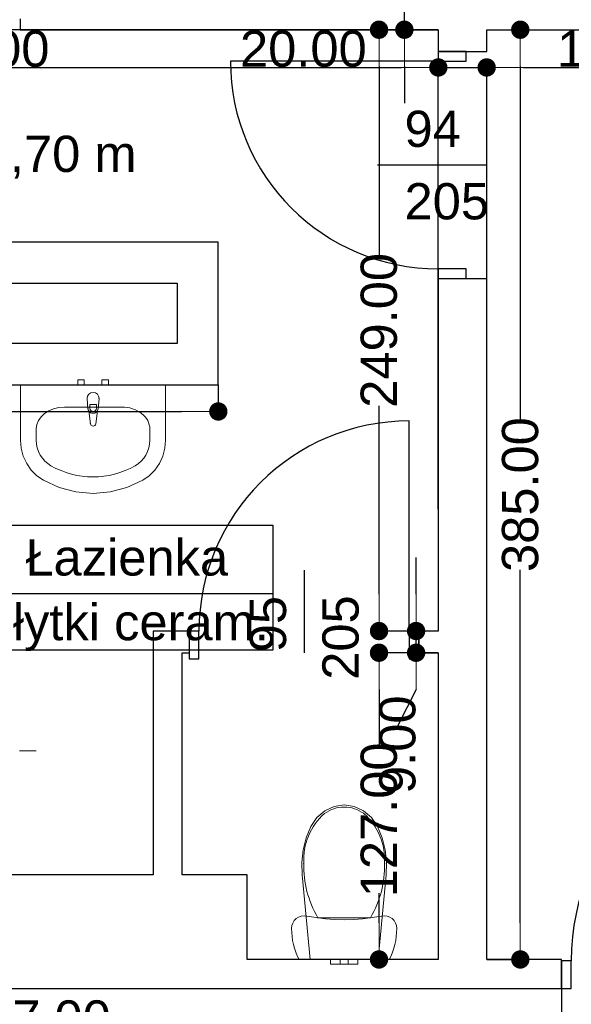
# Model space of a CAD drawing. Header units: millimetres. Extents: x -175445 to -20415, y -559200 to 231527.
# Tile 114 of 256: x -96839 to -94558, y -177456 to -173379. Entities that reach past the tile are written whole.
import ezdxf
from ezdxf.enums import TextEntityAlignment as Align

# ---------------------------------------------------------------- set-up
doc = ezdxf.new("R2010")
doc.units = ezdxf.units.MM
doc.header["$MEASUREMENT"] = 0
for name, color, linetype in [('Drzwi', 7, 'Continuous'), ('Linia', 7, 'Continuous'), ('Obiekt', 7, 'Continuous'), ('Strefa', 9, 'Continuous'), ('Słup', 7, 'Continuous'), ('Tekst', 7, 'Continuous'), ('Wymiary', 9, 'Continuous'), ('Ściana', 7, 'Continuous')]:
    doc.layers.add(name, color=color, linetype=linetype)
doc.styles.add('Arial', font='txt')
doc.styles.add('Times new roman', font='txt')
doc.dimstyles.new('GENERATED_STYLE__1', dxfattribs={"dimtxt": 150, "dimasz": 152, "dimexe": 0.18, "dimexo": 0, "dimgap": 0.09, "dimtad": 1, "dimtih": 1, "dimtoh": 1, "dimlfac": 0.1, "dimzin": 0, "dimdsep": 46, "dimtxsty": 'Arial', "dimblk": 'ARROWHEAD_11', "dimblk1": 'ARROWHEAD_11', "dimblk2": 'ARROWHEAD_11', "dimcen": 0.09, "dimclrd": 256, "dimclre": 256, "dimclrt": 256, "dimazin": 0, "dimtfac": 1, "dimtdec": 4, "dimtmove": 0, "dimatfit": 3, "dimfxl": 1, "dimtolj": 1, "dimtzin": 0, "dimarcsym": 0})
doc.dimstyles.new('GENERATED_STYLE__2', dxfattribs={"dimtxt": 150, "dimasz": 152, "dimexe": 0.18, "dimexo": 0, "dimgap": 0.09, "dimtad": 1, "dimlfac": 0.1, "dimzin": 0, "dimdsep": 46, "dimtxsty": 'Arial', "dimblk": 'ARROWHEAD_11', "dimblk1": 'ARROWHEAD_11', "dimblk2": 'ARROWHEAD_11', "dimcen": 0.09, "dimclrd": 256, "dimclre": 256, "dimclrt": 256, "dimazin": 0, "dimtfac": 1, "dimtdec": 4, "dimtmove": 0, "dimatfit": 3, "dimfxl": 1, "dimtolj": 1, "dimtzin": 0, "dimarcsym": 0})
doc.dimstyles.new('GENERATED_STYLE__3', dxfattribs={"dimtxt": 150, "dimasz": 152, "dimexe": 0.18, "dimexo": 0, "dimgap": 0.09, "dimtad": 1, "dimlfac": 0.1, "dimzin": 0, "dimdsep": 46, "dimtxsty": 'Arial', "dimblk": 'ARROWHEAD_11', "dimblk1": 'ARROWHEAD_11', "dimblk2": 'ARROWHEAD_11', "dimcen": 0.09, "dimclrd": 114, "dimclre": 114, "dimclrt": 114, "dimazin": 0, "dimtfac": 1, "dimtdec": 4, "dimtmove": 2, "dimatfit": 3, "dimfxl": 1, "dimtolj": 1, "dimtzin": 0, "dimarcsym": 0})

# ---------------------------------------------------------------- blocks, each defined once
blk = doc.blocks.new('Łazienka_4_49_49', base_point=(-97000.8, 19615.4))
at = {"layer": 'Strefa'}
for p, q in [((-97734.9, 19898.2), (-95792.7, 19898.2)), ((-97734.9, 19379.6), (-97734.9, 19898.2)), ((-97000.8, 19898.2), (-97000.8, 19379.6)), ((-95792.7, 19898.2), (-95792.7, 19379.6)), ((-97698.2, 19872.3), (-97037.5, 19872.3)), ((-97698.2, 19646), (-97698.2, 19872.3)), ((-97037.5, 19872.3), (-97037.5, 19646)), ((-97734.9, 19615.4), (-95792.7, 19615.4)), ((-97037.5, 19646), (-97698.2, 19646)), ((-95792.7, 19379.6), (-97734.9, 19379.6))]:
    blk.add_line(p, q, dxfattribs=at)
at = {"layer": 'Strefa', "style": 'Arial'}
for tag, height, p in [('ROOM_NUMBER', 180, (-97367.8, 19770.2)), ('ROOM_NAME', 150, (-96396.7, 19764.2)), ('ROOM_CALC_AREA', 150, (-97367.8, 19503.3)), ('floor_f', 150, (-96396.7, 19496.3))]:
    blk.add_attdef(tag, text='', height=height, dxfattribs=at).set_placement(p, align=Align.MIDDLE_CENTER)
blk = doc.blocks.new('ARROWHEAD_11')
at = {"color": 0, "linetype": 'Continuous', "lineweight": 0}
blk.add_line((0, 0), (-1, 0), dxfattribs=at)
at = {"color": 0, "linetype": 'Continuous', "lineweight": 0, "const_width": 0.25, "flags": 128}
blk.add_lwpolyline([(-0.125, 0, 1), (0.125, 0, 1)], format="xyb", close=True, dxfattribs=at)
blk = doc.blocks.new('*D1448')
at = {"layer": 'Defpoints', "color": 0}
for p in [(-98968, -177390.6), (-94598, -177390.6), (-94598, -177592.8)]:
    blk.add_point(p, dxfattribs=at)
at = {"layer": 'Wymiary', "lineweight": -2}
for p, q in [((-98968, -177390.6), (-98968, -177593)), ((-94598, -177390.6), (-94598, -177593)), ((-98816, -177592.8), (-94750, -177592.8))]:
    blk.add_line(p, q, dxfattribs=at)
at = {"layer": 'Wymiary', "lineweight": -2, "xscale": 152, "yscale": 152, "zscale": 152, "rotation": 180}
blk.add_blockref('ARROWHEAD_11', (-98968, -177592.8), dxfattribs=at)
at = {"layer": 'Wymiary', "lineweight": -2, "xscale": 152, "yscale": 152, "zscale": 152}
blk.add_blockref('ARROWHEAD_11', (-94598, -177592.8), dxfattribs=at)
at = {"layer": 'Wymiary', "lineweight": 13, "insert": (-96783, -177516), "char_height": 150, "attachment_point": 5, "style": 'Arial'}
blk.add_mtext('\\A1;437.00', dxfattribs=at)
blk = doc.blocks.new('*D1449')
at = {"layer": 'Defpoints', "color": 0}
for p in [(-94598, -177390.6), (-93558, -177390.6), (-93558, -177592.8)]:
    blk.add_point(p, dxfattribs=at)
at = {"layer": 'Wymiary', "lineweight": -2}
for p, q in [((-94598, -177390.6), (-94598, -177593)), ((-93558, -177390.6), (-93558, -177593)), ((-94446, -177592.8), (-93710, -177592.8))]:
    blk.add_line(p, q, dxfattribs=at)
at = {"layer": 'Wymiary', "lineweight": -2, "xscale": 152, "yscale": 152, "zscale": 152, "rotation": 180}
blk.add_blockref('ARROWHEAD_11', (-94598, -177592.8), dxfattribs=at)
at = {"layer": 'Wymiary', "lineweight": -2, "xscale": 152, "yscale": 152, "zscale": 152}
blk.add_blockref('ARROWHEAD_11', (-93558, -177592.8), dxfattribs=at)
at = {"layer": 'Wymiary', "lineweight": 13, "insert": (-94078, -177516.1), "char_height": 150, "attachment_point": 5, "style": 'Arial'}
blk.add_mtext('\\A1;104.00', dxfattribs=at)
blk = doc.blocks.new('*D1455')
at = {"layer": 'Defpoints', "color": 0}
for p in [(-98738, -173420.6), (-95108, -173576.9), (-95108, -175405.6)]:
    blk.add_point(p, dxfattribs=at)
at = {"layer": 'Wymiary', "lineweight": -2}
for p, q in [((-98738, -173420.6), (-98738, -173577.1)), ((-98586, -173576.9), (-95260, -173576.9)), ((-95108, -175405.6), (-95108, -173576.7))]:
    blk.add_line(p, q, dxfattribs=at)
at = {"layer": 'Wymiary', "lineweight": -2, "xscale": 152, "yscale": 152, "zscale": 152, "rotation": 180}
blk.add_blockref('ARROWHEAD_11', (-98738, -173576.9), dxfattribs=at)
at = {"layer": 'Wymiary', "lineweight": -2, "xscale": 152, "yscale": 152, "zscale": 152}
blk.add_blockref('ARROWHEAD_11', (-95108, -173576.9), dxfattribs=at)
at = {"layer": 'Wymiary', "lineweight": 13, "insert": (-97036.8, -173500.2), "char_height": 150, "attachment_point": 5, "style": 'Arial'}
blk.add_mtext('\\A1;363.00', dxfattribs=at)
blk = doc.blocks.new('*D1456')
at = {"layer": 'Defpoints', "color": 0}
for p in [(-94908, -173576.9), (-95108, -175405.6), (-94908, -175405.6)]:
    blk.add_point(p, dxfattribs=at)
at = {"layer": 'Wymiary', "lineweight": -2}
for p, q in [((-95920.3, -173576.9), (-95412, -173576.9)), ((-95412, -173576.9), (-95260, -173576.9)), ((-95108, -175405.6), (-95108, -173576.7)), ((-95108, -173576.9), (-94908, -173576.9)), ((-94908, -175405.6), (-94908, -173576.7)), ((-94756, -173576.9), (-94604, -173576.9))]:
    blk.add_line(p, q, dxfattribs=at)
at = {"layer": 'Wymiary', "lineweight": -2, "xscale": 152, "yscale": 152, "zscale": 152}
blk.add_blockref('ARROWHEAD_11', (-95108, -173576.9), dxfattribs=at)
at = {"layer": 'Wymiary', "lineweight": -2, "xscale": 152, "yscale": 152, "zscale": 152, "rotation": 180}
blk.add_blockref('ARROWHEAD_11', (-94908, -173576.9), dxfattribs=at)
at = {"layer": 'Wymiary', "lineweight": 13, "insert": (-95666.2, -173500.2), "char_height": 150, "attachment_point": 5, "style": 'Arial'}
blk.add_mtext('\\A1;20.00', dxfattribs=at)
blk = doc.blocks.new('*D1457')
at = {"layer": 'Defpoints', "color": 0}
for p in [(-93458, -173420.6), (-93458, -173576.9), (-94908, -175405.6)]:
    blk.add_point(p, dxfattribs=at)
at = {"layer": 'Wymiary', "lineweight": -2}
for p, q in [((-93458, -173420.6), (-93458, -173577.1)), ((-94908, -175405.6), (-94908, -173576.7)), ((-94756, -173576.9), (-93610, -173576.9))]:
    blk.add_line(p, q, dxfattribs=at)
at = {"layer": 'Wymiary', "lineweight": -2, "xscale": 152, "yscale": 152, "zscale": 152, "rotation": 180}
blk.add_blockref('ARROWHEAD_11', (-94908, -173576.9), dxfattribs=at)
at = {"layer": 'Wymiary', "lineweight": -2, "xscale": 152, "yscale": 152, "zscale": 152}
blk.add_blockref('ARROWHEAD_11', (-93458, -173576.9), dxfattribs=at)
at = {"layer": 'Wymiary', "lineweight": 13, "insert": (-94296.8, -173500.2), "char_height": 150, "attachment_point": 5, "style": 'Arial'}
blk.add_mtext('\\A1;145.00', dxfattribs=at)
blk = doc.blocks.new('*D1467')
at = {"layer": 'Defpoints', "color": 0}
for p in [(-98738, -174890.6), (-96018, -174890.6), (-96018, -175001.5)]:
    blk.add_point(p, dxfattribs=at)
at = {"layer": 'Wymiary', "lineweight": -2}
for p, q in [((-98738, -174890.6), (-98738, -175001.7)), ((-96018, -174890.6), (-96018, -175001.7)), ((-98586, -175001.5), (-96170, -175001.5))]:
    blk.add_line(p, q, dxfattribs=at)
at = {"layer": 'Wymiary', "lineweight": -2, "xscale": 152, "yscale": 152, "zscale": 152, "rotation": 180}
blk.add_blockref('ARROWHEAD_11', (-98738, -175001.5), dxfattribs=at)
at = {"layer": 'Wymiary', "lineweight": -2, "xscale": 152, "yscale": 152, "zscale": 152}
blk.add_blockref('ARROWHEAD_11', (-96018, -175001.5), dxfattribs=at)
at = {"layer": 'Wymiary', "lineweight": 13, "insert": (-97378, -174924.8), "char_height": 150, "attachment_point": 5, "style": 'Arial'}
blk.add_mtext('\\A1;272.00', dxfattribs=at)
blk = doc.blocks.new('*D1469')
at = {"layer": 'Defpoints', "color": 0}
for p in [(-98408, -176120.6), (-98285.4, -176120.6), (-96288, -176920.6)]:
    blk.add_point(p, dxfattribs=at)
at = {"layer": 'Wymiary', "lineweight": -2}
for p, q in [((-98408, -176120.6), (-98285.3, -176120.6)), ((-98285.4, -176768.6), (-98285.4, -176272.6)), ((-98285.4, -176920.6), (-98362.1, -177072.6)), ((-96288, -176920.6), (-98285.6, -176920.6))]:
    blk.add_line(p, q, dxfattribs=at)
at = {"layer": 'Wymiary', "lineweight": -2, "xscale": 152, "yscale": 152, "zscale": 152}
for p, rotation in [((-98285.4, -176120.6), 90), ((-98285.4, -176920.6), 270)]:
    blk.add_blockref('ARROWHEAD_11', p, dxfattribs=dict(at, rotation=rotation))
at = {"layer": 'Wymiary', "lineweight": 13, "insert": (-98362.1, -177149.3), "char_height": 150, "attachment_point": 5, "rotation": 90, "style": 'Arial'}
blk.add_mtext('\\A1;80.00', dxfattribs=at)
blk = doc.blocks.new('*D1472')
at = {"layer": 'Defpoints', "color": 0}
for p in [(-98438.8, -174300.6), (-96018, -174300.6), (-98738, -174890.6)]:
    blk.add_point(p, dxfattribs=at)
at = {"layer": 'Wymiary', "lineweight": -2}
for p, q in [((-98438.8, -174148.6), (-98438.8, -173996.6)), ((-96018, -174300.6), (-98439, -174300.6)), ((-98438.8, -174300.6), (-98438.8, -174342.7)), ((-98438.8, -174890.6), (-98438.8, -174848.6)), ((-98738, -174890.6), (-98438.6, -174890.6)), ((-98438.8, -175042.6), (-98438.8, -175194.6))]:
    blk.add_line(p, q, dxfattribs=at)
at = {"layer": 'Wymiary', "lineweight": -2, "xscale": 152, "yscale": 152, "zscale": 152}
for p, rotation in [((-98438.8, -174300.6), 270), ((-98438.8, -174890.6), 90)]:
    blk.add_blockref('ARROWHEAD_11', p, dxfattribs=dict(at, rotation=rotation))
at = {"layer": 'Wymiary', "lineweight": 13, "insert": (-98438.8, -174595.6), "char_height": 150, "attachment_point": 5, "rotation": 90, "style": 'Arial'}
blk.add_mtext('\\A1;59.00', dxfattribs=at)
blk = doc.blocks.new('*D1473')
at = {"layer": 'Defpoints', "color": 0}
for p in [(-98438.8, -173420.6), (-95108, -173420.6), (-96018, -174300.6)]:
    blk.add_point(p, dxfattribs=at)
at = {"layer": 'Wymiary', "lineweight": -2}
for p, q in [((-95108, -173420.6), (-98439, -173420.6)), ((-98438.8, -173572.6), (-98438.8, -173607.6)), ((-98438.8, -174148.6), (-98438.8, -174113.7)), ((-96018, -174300.6), (-98439, -174300.6))]:
    blk.add_line(p, q, dxfattribs=at)
at = {"layer": 'Wymiary', "lineweight": -2, "xscale": 152, "yscale": 152, "zscale": 152}
for p, rotation in [((-98438.8, -173420.6), 90), ((-98438.8, -174300.6), 270)]:
    blk.add_blockref('ARROWHEAD_11', p, dxfattribs=dict(at, rotation=rotation))
at = {"layer": 'Wymiary', "lineweight": 13, "insert": (-98438.8, -173860.6), "char_height": 150, "attachment_point": 5, "rotation": 90, "style": 'Arial'}
blk.add_mtext('\\A1;88.00', dxfattribs=at)
blk = doc.blocks.new('*D1474')
at = {"layer": 'Defpoints', "color": 0}
for p in [(-95353.3, -176000.6), (-95108, -176000.6), (-95108, -177270.6)]:
    blk.add_point(p, dxfattribs=at)
at = {"layer": 'Wymiary', "lineweight": -2}
for p, q in [((-95108, -176000.6), (-95353.5, -176000.6)), ((-95353.3, -176152.6), (-95353.3, -176388.4)), ((-95353.3, -177118.6), (-95353.3, -176996.7)), ((-95108, -177270.6), (-95353.5, -177270.6))]:
    blk.add_line(p, q, dxfattribs=at)
at = {"layer": 'Wymiary', "lineweight": -2, "xscale": 152, "yscale": 152, "zscale": 152}
for p, rotation in [((-95353.3, -176000.6), 90), ((-95353.3, -177270.6), 270)]:
    blk.add_blockref('ARROWHEAD_11', p, dxfattribs=dict(at, rotation=rotation))
at = {"layer": 'Wymiary', "lineweight": 13, "insert": (-95353.3, -176692.6), "char_height": 150, "attachment_point": 5, "rotation": 90, "style": 'Arial'}
blk.add_mtext('\\A1;127.00', dxfattribs=at)
blk = doc.blocks.new('*D1475')
at = {"layer": 'Defpoints', "color": 0}
for p in [(-95199.9, -175910.6), (-95108, -175910.6), (-95108, -176000.6)]:
    blk.add_point(p, dxfattribs=at)
at = {"layer": 'Wymiary', "lineweight": -2}
for p, q in [((-95199.9, -175758.6), (-95199.9, -175606.6)), ((-95108, -175910.6), (-95200.1, -175910.6)), ((-95199.9, -176000.6), (-95199.9, -175910.6)), ((-95108, -176000.6), (-95200.1, -176000.6)), ((-95199.9, -176152.6), (-95276.6, -176304.6))]:
    blk.add_line(p, q, dxfattribs=at)
at = {"layer": 'Wymiary', "lineweight": -2, "xscale": 152, "yscale": 152, "zscale": 152}
for p, rotation in [((-95199.9, -175910.6), 270), ((-95199.9, -176000.6), 90)]:
    blk.add_blockref('ARROWHEAD_11', p, dxfattribs=dict(at, rotation=rotation))
at = {"layer": 'Wymiary', "lineweight": 13, "insert": (-95276.6, -176381.3), "char_height": 150, "attachment_point": 5, "rotation": 90, "style": 'Arial'}
blk.add_mtext('\\A1;9.00', dxfattribs=at)
blk = doc.blocks.new('*D1476')
at = {"layer": 'Defpoints', "color": 0}
for p in [(-95513, -173420.6), (-95353.3, -173420.6), (-95108, -175910.6)]:
    blk.add_point(p, dxfattribs=at)
at = {"layer": 'Wymiary', "lineweight": -2}
for p, q in [((-95513, -173420.6), (-95353.1, -173420.6)), ((-95353.3, -173572.6), (-95353.3, -174353.2)), ((-95353.3, -175758.6), (-95353.3, -174978.1)), ((-95108, -175910.6), (-95353.5, -175910.6))]:
    blk.add_line(p, q, dxfattribs=at)
at = {"layer": 'Wymiary', "lineweight": -2, "xscale": 152, "yscale": 152, "zscale": 152}
for p, rotation in [((-95353.3, -173420.6), 90), ((-95353.3, -175910.6), 270)]:
    blk.add_blockref('ARROWHEAD_11', p, dxfattribs=dict(at, rotation=rotation))
at = {"layer": 'Wymiary', "lineweight": 13, "insert": (-95353.3, -174665.6), "char_height": 150, "attachment_point": 5, "rotation": 90, "style": 'Arial'}
blk.add_mtext('\\A1;249.00', dxfattribs=at)
blk = doc.blocks.new('*D1477')
at = {"layer": 'Defpoints', "color": 0}
for p in [(-95513, -173260.6), (-95248.3, -173260.6), (-95513, -173420.6)]:
    blk.add_point(p, dxfattribs=at)
at = {"layer": 'Wymiary', "color": 114, "lineweight": -2}
for p, q in [((-95248.3, -173108.6), (-95248.3, -172956.6)), ((-95513, -173260.6), (-95248.1, -173260.6)), ((-95248.3, -173420.6), (-95248.3, -173260.6)), ((-95513, -173420.6), (-95248.1, -173420.6)), ((-95248.3, -173572.6), (-95248.3, -173724.6))]:
    blk.add_line(p, q, dxfattribs=at)
at = {"layer": 'Wymiary', "color": 114, "lineweight": -2, "xscale": 152, "yscale": 152, "zscale": 152}
for p, rotation in [((-95248.3, -173260.6), 270), ((-95248.3, -173420.6), 90)]:
    blk.add_blockref('ARROWHEAD_11', p, dxfattribs=dict(at, rotation=rotation))
at = {"layer": 'Wymiary', "color": 114, "lineweight": 13, "insert": (-95353.3, -173087.2), "char_height": 150, "attachment_point": 5, "rotation": 90, "style": 'Arial'}
blk.add_mtext('\\A1;16.00', dxfattribs=at)
blk = doc.blocks.new('*D1479')
at = {"layer": 'Defpoints', "color": 0}
for p in [(-94908, -173420.6), (-94768.9, -173420.6), (-94908, -177270.6)]:
    blk.add_point(p, dxfattribs=at)
at = {"layer": 'Wymiary', "lineweight": -2}
for p, q in [((-94908, -173420.6), (-94768.7, -173420.6)), ((-94768.9, -173572.6), (-94768.9, -175034.5)), ((-94768.9, -177118.6), (-94768.9, -175656.8)), ((-94908, -177270.6), (-94768.7, -177270.6))]:
    blk.add_line(p, q, dxfattribs=at)
at = {"layer": 'Wymiary', "lineweight": -2, "xscale": 152, "yscale": 152, "zscale": 152}
for p, rotation in [((-94768.9, -173420.6), 90), ((-94768.9, -177270.6), 270)]:
    blk.add_blockref('ARROWHEAD_11', p, dxfattribs=dict(at, rotation=rotation))
at = {"layer": 'Wymiary', "lineweight": 13, "insert": (-94768.9, -175345.6), "char_height": 150, "attachment_point": 5, "rotation": 90, "style": 'Arial'}
blk.add_mtext('\\A1;385.00', dxfattribs=at)
blk = doc.blocks.new('*D1735')
at = {"layer": 'Defpoints', "color": 0}
for p in [(-67558, -174460.7), (-67558, -180112.2), (-140258, -180730.6)]:
    blk.add_point(p, dxfattribs=at)
at = {"layer": 'Wymiary', "lineweight": -2}
for p, q in [((-67558, -174460.7), (-67558, -180112.4)), ((-140258, -180730.6), (-140258, -180112)), ((-140106, -180112.2), (-67710, -180112.2))]:
    blk.add_line(p, q, dxfattribs=at)
at = {"layer": 'Wymiary', "lineweight": -2, "xscale": 152, "yscale": 152, "zscale": 152, "rotation": 180}
blk.add_blockref('ARROWHEAD_11', (-140258, -180112.2), dxfattribs=at)
at = {"layer": 'Wymiary', "lineweight": -2, "xscale": 152, "yscale": 152, "zscale": 152}
blk.add_blockref('ARROWHEAD_11', (-67558, -180112.2), dxfattribs=at)
at = {"layer": 'Wymiary', "lineweight": 13, "insert": (-103908, -180035.5), "char_height": 150, "attachment_point": 5, "style": 'Arial'}
blk.add_mtext('\\A1;7270.01', dxfattribs=at)

msp = doc.modelspace()

# ---------------------------------------------------------------- linework, layer by layer
at = {"layer": 'Drzwi', "color": 253}
for p, q in [((-95108.019, -173510.636), (-95108.019, -173550.636)), ((-94993.019, -173510.636), (-95108.019, -173510.636)), ((-95108.019, -173510.636), (-94993.019, -173510.636)), ((-94993.019, -173550.636), (-94993.019, -173510.636)), ((-95108.019, -173550.636), (-95968.019, -173550.636)), ((-95108.019, -173550.636), (-94993.019, -173550.636)), ((-94993.019, -174410.636), (-95108.019, -174410.636)), ((-95108.019, -174410.636), (-95108.019, -174450.636)), ((-94993.019, -174450.636), (-94993.019, -174410.636)), ((-95108.019, -174450.636), (-94993.019, -174450.636)), ((-95108.019, -174450.636), (-94993.019, -174450.636)), ((-95228.019, -175910.636), (-95228.019, -175040.636)), ((-96098.019, -175910.636), (-96138.019, -175910.636)), ((-96138.019, -175910.636), (-96138.019, -176025.636)), ((-96138.019, -175910.636), (-96138.019, -176000.636)), ((-96098.019, -176025.636), (-96098.019, -175910.636)), ((-95188.019, -175910.636), (-95228.019, -175910.636)), ((-95228.019, -175910.636), (-95228.019, -176025.636)), ((-95188.019, -176025.636), (-95188.019, -175910.636)), ((-95188.019, -175910.636), (-95188.019, -176000.636)), ((-96138.019, -176025.636), (-96098.019, -176025.636)), ((-95228.019, -176025.636), (-95188.019, -176025.636)), ((-94558.019, -177275.636), (-94598.019, -177275.636)), ((-94598.019, -177275.636), (-94598.019, -177390.636)), ((-94598.019, -177390.636), (-94598.019, -177275.636)), ((-94558.019, -177390.636), (-94558.019, -177275.636)), ((-94598.019, -177390.636), (-94558.019, -177390.636))]:
    msp.add_line(p, q, dxfattribs=at)
for centre, radius, start, end in [((-95108.019, -173550.636), 860, 180, 270), ((-95228.019, -175910.636), 870, 90, 180), ((-93598.019, -177275.636), 960, 90, 180)]:
    msp.add_arc(centre, radius, start, end, dxfattribs=at)
at = {"layer": 'Linia', "color": 253, "lineweight": 13}
msp.add_line((-96771.976, -176407.173), (-96840.89, -176407.173), dxfattribs=at)
at = {"layer": 'Obiekt', "color": 253}
for p, q in [((-95359.397, -173980.636), (-94908.019, -173980.636)), ((-95663.019, -175659.258), (-95663.019, -176000.636))]:
    msp.add_line(p, q, dxfattribs=at)
at = {"layer": 'Obiekt', "color": 253, "lineweight": 5}
for p, q in [((-96836.058, -174890.636), (-96236.058, -174890.636)), ((-96836.058, -175119.727), (-96836.058, -174890.636)), ((-96599.558, -174870.636), (-96572.558, -174870.636)), ((-96599.558, -174890.636), (-96599.558, -174870.636)), ((-96572.558, -174890.636), (-96599.558, -174890.636)), ((-96572.558, -174870.636), (-96572.558, -174890.636)), ((-96499.558, -174870.636), (-96472.558, -174870.636)), ((-96499.558, -174890.636), (-96499.558, -174870.636)), ((-96472.558, -174890.636), (-96499.558, -174890.636)), ((-96472.558, -174870.636), (-96472.558, -174890.636)), ((-96236.058, -174890.636), (-96236.058, -175119.727)), ((-96557.058, -174989.907), (-96561.058, -174947.954)), ((-96511.058, -174947.954), (-96515.058, -174989.907)), ((-96654.884, -174982.954), (-96417.231, -174982.954)), ((-96549.658, -174972.864), (-96549.658, -174987.735)), ((-96522.458, -174972.864), (-96549.658, -174972.864)), ((-96522.458, -174987.735), (-96522.458, -174972.864)), ((-96547.158, -175052.354), (-96553.787, -174999.42)), ((-96518.328, -174999.42), (-96524.958, -175052.354)), ((-96770.84, -175073.908), (-96770.84, -175119.727)), ((-96301.275, -175073.908), (-96301.275, -175119.727)), ((-96833.163, -175153.449), (-96836.058, -175119.727)), ((-96824.571, -175186.093), (-96833.163, -175153.449)), ((-96238.952, -175153.449), (-96247.544, -175186.093)), ((-96236.058, -175119.727), (-96238.952, -175153.449)), ((-96810.556, -175216.616), (-96824.571, -175186.093)), ((-96247.544, -175186.093), (-96261.559, -175216.616)), ((-96791.567, -175244.043), (-96810.556, -175216.616)), ((-96261.559, -175216.616), (-96280.548, -175244.043)), ((-96768.21, -175267.496), (-96791.567, -175244.043)), ((-96741.231, -175286.227), (-96768.21, -175267.496)), ((-96303.905, -175267.496), (-96330.884, -175286.227)), ((-96280.548, -175244.043), (-96303.905, -175267.496)), ((-96676.04, -175316.168), (-96741.231, -175286.227)), ((-96607.019, -175334.467), (-96676.04, -175316.168)), ((-96396.076, -175316.168), (-96465.096, -175334.467)), ((-96330.884, -175286.227), (-96396.076, -175316.168)), ((-96536.058, -175340.622), (-96607.019, -175334.467)), ((-96465.096, -175334.467), (-96536.058, -175340.622)), ((-95576.798, -176654.812), (-95609.841, -176683.33)), ((-95538.49, -176636.852), (-95576.798, -176654.812)), ((-95497.441, -176630.635), (-95538.49, -176636.852)), ((-95497.442, -176639.275), (-95497.441, -176639.275)), ((-95456.392, -176636.852), (-95497.441, -176630.635)), ((-95418.084, -176654.812), (-95456.392, -176636.852)), ((-95385.041, -176683.33), (-95418.084, -176654.812)), ((-95609.841, -176683.33), (-95635.439, -176720.526)), ((-95578.517, -176666.086), (-95578.518, -176666.086)), ((-95359.443, -176720.526), (-95385.041, -176683.33)), ((-95635.439, -176720.526), (-95654.459, -176767.464)), ((-95340.422, -176767.464), (-95359.443, -176720.526)), ((-95654.459, -176767.464), (-95666.865, -176817.21)), ((-95328.017, -176817.21), (-95340.422, -176767.464)), ((-95666.865, -176817.21), (-95672.352, -176868.556)), ((-95322.53, -176868.556), (-95328.017, -176817.21)), ((-95672.352, -176868.556), (-95670.789, -176920.253)), ((-95324.093, -176920.253), (-95322.53, -176868.556)), ((-95670.789, -176920.253), (-95638.416, -177270.636)), ((-95356.466, -177270.636), (-95324.093, -176920.253)), ((-95703.771, -177109.781), (-95709.873, -177119.654)), ((-95695.649, -177101.489), (-95703.771, -177109.781)), ((-95685.903, -177095.183), (-95695.649, -177101.489)), ((-95675.011, -177091.17), (-95685.903, -177095.183)), ((-95663.503, -177089.646), (-95675.011, -177091.17)), ((-95651.941, -177090.686), (-95663.503, -177089.646)), ((-95613.656, -177097.467), (-95651.941, -177090.686)), ((-95575.08, -177102.324), (-95613.656, -177097.467)), ((-95606.382, -177097.593), (-95497.441, -177097.593)), ((-95536.309, -177105.242), (-95575.08, -177102.324)), ((-95497.441, -177106.216), (-95536.309, -177105.242)), ((-95497.441, -177097.593), (-95388.5, -177097.593)), ((-95458.572, -177105.242), (-95497.441, -177106.216)), ((-95419.802, -177102.324), (-95458.572, -177105.242)), ((-95381.226, -177097.467), (-95419.802, -177102.324)), ((-95342.941, -177090.686), (-95381.226, -177097.467)), ((-95331.379, -177089.646), (-95342.941, -177090.686)), ((-95319.871, -177091.17), (-95331.379, -177089.646)), ((-95308.979, -177095.183), (-95319.871, -177091.17)), ((-95299.233, -177101.489), (-95308.979, -177095.183)), ((-95291.111, -177109.781), (-95299.233, -177101.489)), ((-95285.009, -177119.654), (-95291.111, -177109.781)), ((-95713.658, -177130.625), (-95714.941, -177142.159)), ((-95714.941, -177142.159), (-95714.452, -177158.815)), ((-95709.873, -177119.654), (-95713.658, -177130.625)), ((-95281.224, -177130.625), (-95285.009, -177119.654)), ((-95279.941, -177142.159), (-95281.224, -177130.625)), ((-95280.43, -177158.815), (-95279.941, -177142.159)), ((-95714.452, -177158.815), (-95712.987, -177175.413)), ((-95712.987, -177175.413), (-95710.551, -177191.896)), ((-95710.551, -177191.896), (-95707.152, -177208.209)), ((-95287.73, -177208.209), (-95284.331, -177191.896)), ((-95284.331, -177191.896), (-95281.895, -177175.413)), ((-95281.895, -177175.413), (-95280.43, -177158.815)), ((-95707.152, -177208.209), (-95702.801, -177224.294)), ((-95702.801, -177224.294), (-95697.515, -177240.096)), ((-95297.367, -177240.096), (-95292.081, -177224.294)), ((-95292.081, -177224.294), (-95287.73, -177208.209)), ((-95697.515, -177240.096), (-95691.31, -177255.561)), ((-95691.31, -177255.561), (-95684.209, -177270.636)), ((-95684.209, -177270.636), (-95310.673, -177270.636)), ((-95638.416, -177270.636), (-95356.466, -177270.636)), ((-95537.746, -177270.636), (-95554.441, -177270.636)), ((-95554.441, -177270.636), (-95554.441, -177290.636)), ((-95513.441, -177270.636), (-95537.746, -177270.636)), ((-95508.755, -177270.636), (-95513.441, -177270.636)), ((-95513.441, -177270.636), (-95513.441, -177290.636)), ((-95497.441, -177270.636), (-95508.755, -177270.636)), ((-95486.127, -177270.636), (-95497.441, -177270.636)), ((-95481.441, -177270.636), (-95486.127, -177270.636)), ((-95481.441, -177270.636), (-95481.441, -177290.636)), ((-95457.136, -177270.636), (-95481.441, -177270.636)), ((-95440.441, -177270.636), (-95457.136, -177270.636)), ((-95440.441, -177270.636), (-95440.441, -177290.636)), ((-95310.673, -177270.636), (-95303.572, -177255.561)), ((-95303.572, -177255.561), (-95297.367, -177240.096)), ((-95537.746, -177290.636), (-95554.441, -177290.636)), ((-95513.441, -177290.636), (-95537.746, -177290.636)), ((-95508.755, -177290.636), (-95513.441, -177290.636)), ((-95497.441, -177290.636), (-95508.755, -177290.636)), ((-95486.127, -177290.636), (-95497.441, -177290.636)), ((-95481.441, -177290.636), (-95486.127, -177290.636)), ((-95457.136, -177290.636), (-95481.441, -177290.636)), ((-95440.441, -177290.636), (-95457.136, -177290.636))]:
    msp.add_line(p, q, dxfattribs=at)
for centre, radius, start, end in [((-96536.058, -174947.954), 25, 0, 180), ((-96536.058, -174988.007), 21.086, 185.169607, 212.771025), ((-96536.058, -174987.735), 13.6, 180, 0), ((-96536.058, -174988.007), 21.086, 327.228975, 354.830393), ((-96536.058, -174988.007), 21.086, 212.771025, 327.228975), ((-96536.058, -175050.964), 11.187, 187.138925, 352.861075), ((-95496.629, -176777.878), 138.562, 90.335594, 126.222811), ((-95498.254, -176777.881), 138.565, 53.777196, 89.664414), ((-95407.98, -176858.332), 256.976, 131.575502, 183.195152), ((-95586.901, -176858.332), 256.976, 356.804848, 48.424498), ((-95239.346, -176882.699), 425.383, 178.646069, 210.348234), ((-95755.536, -176882.699), 425.383, 329.651766, 1.353931)]:
    msp.add_arc(centre, radius, start, end, dxfattribs=at)
for centre, major_axis, ratio, start_param, end_param in [((-96654.753, -175073.908), (116.066, 0), 0.78364566, 1.57079633, 3.14159265), ((-96417.362, -175073.908), (116.066, 0), 0.78364566, 0, 1.57079633), ((-96654.91, -175119.727), (0, 121.2), 0.95652174, 1.57079633, 2.64461782), ((-96417.205, -175119.727), (0, 121.2), 0.95652174, 3.63856748, 4.71238898), ((-96536.058, -174890.636), (0, 381.818), 0.95652174, 2.64461781, 3.63856749)]:
    msp.add_ellipse(centre, major_axis=major_axis, ratio=ratio, start_param=start_param, end_param=end_param, dxfattribs=at)
for p in [(-96511.058, -174947.954), (-96557.058, -174989.907), (-96518.328, -174999.42), (-96547.158, -175052.354), (-95416.364, -176666.086), (-95664.477, -176872.651), (-95330.405, -176872.651), (-95606.382, -177097.593)]:
    msp.add_point(p, dxfattribs=at)
at = {"layer": 'Słup', "color": 253}
for p, q in [((-96288.019, -176920.636), (-98738.019, -176920.636)), ((-95898.019, -176920.636), (-96168.019, -176920.636)), ((-95898.019, -177270.636), (-95898.019, -176920.636))]:
    msp.add_line(p, q, dxfattribs=at)
at = {"layer": 'Ściana', "color": 253}
for p, q in [((-96838.019, -173375.636), (-96838.019, -173420.636)), ((-95108.019, -173510.636), (-94993.019, -173510.636)), ((-94993.019, -173510.636), (-94908.019, -173510.636)), ((-95108.019, -174450.636), (-94993.019, -174450.636)), ((-94993.019, -174450.636), (-94908.019, -174450.636)), ((-96138.019, -175910.636), (-96138.019, -176000.636)), ((-95188.019, -175910.636), (-95188.019, -176000.636)), ((-94598.019, -177275.636), (-94598.019, -177270.636)), ((-94598.019, -177390.636), (-94598.019, -177275.636))]:
    msp.add_line(p, q, dxfattribs=at)
at = {"layer": 'Ściana', "color": 253, "flags": 128}
for points in [[(-96838.019, -173420.636), (-95108.019, -173420.636)], [(-95108.019, -173420.636), (-95108.019, -173510.636)], [(-94908.019, -173510.636), (-94908.019, -173420.636)], [(-94908.019, -173420.636), (-93458.019, -173420.636)], [(-96018.019, -174300.636), (-98738.019, -174300.636)], [(-96018.019, -174890.636), (-96018.019, -174300.636)], [(-95108.019, -174450.636), (-95108.019, -175910.636)], [(-94908.019, -177270.636), (-94908.019, -174450.636)], [(-98738.019, -174470.636), (-96188.019, -174470.636)], [(-96188.019, -174470.636), (-96188.019, -174720.636)], [(-96188.019, -174720.636), (-98738.019, -174720.636)], [(-98738.019, -174890.636), (-96018.019, -174890.636)], [(-96138.019, -175910.636), (-96288.019, -175910.636)], [(-96288.019, -175910.636), (-96288.019, -176920.636)], [(-95108.019, -175910.636), (-95188.019, -175910.636)], [(-96168.019, -176000.636), (-96138.019, -176000.636)], [(-96168.019, -176920.636), (-96168.019, -176000.636)], [(-95188.019, -176000.636), (-95108.019, -176000.636)], [(-95108.019, -176000.636), (-95108.019, -177270.636)], [(-95108.019, -177270.636), (-95898.019, -177270.636)], [(-94598.019, -177270.636), (-94908.019, -177270.636)], [(-98968.019, -177390.636), (-94598.019, -177390.636)]]:
    msp.add_lwpolyline(points, dxfattribs=at)

# ---------------------------------------------------------------- block references
at = {"layer": 'Strefa', "color": 253}
ref = msp.add_blockref('Łazienka_4_49_49', (-97000.827, -175754.598), dxfattribs=at)
ref.add_attrib('ROOM_NAME', 'Łazienka', dxfattribs={"color": 7, "height": 150, "style": 'Arial'}).set_placement((-96396.743, -175605.781), align=Align.MIDDLE_CENTER)
ref.add_attrib('ROOM_NUMBER', '4/49', dxfattribs={"color": 7, "height": 180, "style": 'Arial'}).set_placement((-97367.848, -175599.713), align=Align.MIDDLE_CENTER)
ref.add_attrib('ROOM_CALC_AREA', '9,8 m2', dxfattribs={"color": 7, "height": 150, "style": 'Arial'}).set_placement((-97367.848, -175866.653), align=Align.MIDDLE_CENTER)
ref.add_attrib('floor_f', 'płytki ceram.', dxfattribs={"color": 7, "height": 150, "style": 'Arial'}).set_placement((-96396.743, -175873.698), align=Align.MIDDLE_CENTER)

# ---------------------------------------------------------------- texts
at = {"layer": 'Obiekt', "color": 253, "char_height": 150, "attachment_point": 7, "style": 'Arial'}
for s, insert in [('\\A1;{\\fArial|b0|i0|c238|p38;94}', (-95247.845, -173908.104)), ('\\A1;{\\fArial|b0|i0|c238|p38;205}', (-95247.845, -174208.104))]:
    msp.add_mtext(s, dxfattribs=dict(at, insert=insert))
at = {"layer": 'Obiekt', "color": 253, "char_height": 150, "attachment_point": 7, "rotation": 90, "style": 'Arial'}
for s, insert in [('\\A1;{\\fArial|b0|i0|c238|p38;95}', (-95735.55, -175998.467)), ('\\A1;{\\fArial|b0|i0|c238|p38;205}', (-95435.55, -176112.296))]:
    msp.add_mtext(s, dxfattribs=dict(at, insert=insert))
at = {"layer": 'Tekst', "color": 253, "insert": (-97086.954, -173859.568), "char_height": 150, "attachment_point": 2, "style": 'Times new roman'}
msp.add_mtext('\\A1;{\\fArial|b0|i0|c0|p38;h pom = 2,70 m}', dxfattribs=at)

# ---------------------------------------------------------------- dimensions: what is measured, and where the dimension line sits
at = {"layer": 'Wymiary', "color": 8, "lineweight": 13}
for base, p1, p2, dimstyle, picture, middle in [((-95248.276, -173260.636), (-95513.019, -173420.636), (-95513.019, -173260.636), 'GENERATED_STYLE__3', '*D1477', (-95353.276, -173087.245)), ((-98438.787, -173420.636), (-96018.019, -174300.636), (-95108.019, -173420.636), 'GENERATED_STYLE__2', '*D1473', (-98438.787, -173860.636)), ((-95353.276, -173420.636), (-95108.019, -175910.636), (-95513.019, -173420.636), 'GENERATED_STYLE__2', '*D1476', (-95353.276, -174665.636)), ((-94768.87, -173420.636), (-94908.019, -177270.636), (-94908.019, -173420.636), 'GENERATED_STYLE__2', '*D1479', (-94768.87, -175345.636)), ((-98438.787, -174300.636), (-98738.019, -174890.636), (-96018.019, -174300.636), 'GENERATED_STYLE__2', '*D1472', (-98438.787, -174595.636)), ((-95199.924, -175910.636), (-95108.019, -176000.636), (-95108.019, -175910.636), 'GENERATED_STYLE__2', '*D1475', (-95276.6, -176381.312)), ((-95353.276, -176000.636), (-95108.019, -177270.636), (-95108.019, -176000.636), 'GENERATED_STYLE__2', '*D1474', (-95353.276, -176692.55)), ((-98285.435, -176120.636), (-96288.019, -176920.636), (-98408.019, -176120.636), 'GENERATED_STYLE__2', '*D1469', (-98362.111, -177149.312))]:
    dim = msp.add_linear_dim(base=base, p1=p1, p2=p2, angle=90, dimstyle=dimstyle, dxfattribs=at)
    dim.commit()
    dim.dimension.update_dxf_attribs({"geometry": picture, "text_midpoint": middle, "dimtype": 160, "text_rotation": 90})
for base, p1, p2, picture, middle in [((-95108.019, -173576.904), (-98738.019, -173420.636), (-95108.019, -175405.636), '*D1455', (-97036.848, -173576.904)), ((-94908.019, -173576.904), (-95108.019, -175405.636), (-94908.019, -175405.636), '*D1456', (-95666.219, -173576.904)), ((-93458.019, -173576.904), (-94908.019, -175405.636), (-93458.019, -173420.636), '*D1457', (-94296.848, -173576.904)), ((-67557.968, -180112.207), (-140258.019, -180730.636), (-67557.968, -174460.715), '*D1735', (-103907.994, -180112.207)), ((-96018.019, -175001.517), (-98738.019, -174890.636), (-96018.019, -174890.636), '*D1467', (-97378.019, -175001.517)), ((-94598.019, -177592.777), (-98968.019, -177390.636), (-94598.019, -177390.636), '*D1448', (-96783.019, -177592.777)), ((-93558.019, -177592.777), (-94598.019, -177390.636), (-93558.019, -177390.636), '*D1449', (-94078.019, -177592.777))]:
    dim = msp.add_linear_dim(base=base, p1=p1, p2=p2, dimstyle='GENERATED_STYLE__1', dxfattribs=at)
    dim.commit()
    dim.dimension.update_dxf_attribs({"geometry": picture, "text_midpoint": middle, "dimtype": 160})

doc.saveas('drawing.dxf')
